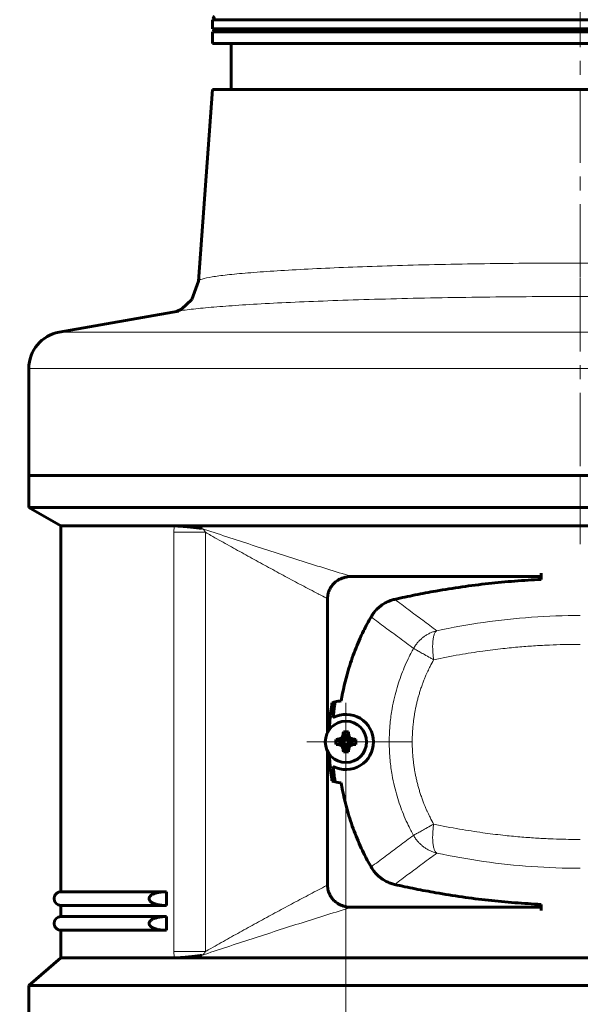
# Model space of a CAD drawing. Header units: millimetres. Extents: x 0 to 594, y 0 to 420.
# Tile 3 of 7: x 62 to 123, y 121 to 228. Entities that reach past the tile are written whole.
import ezdxf

# ---------------------------------------------------------------- set-up
doc = ezdxf.new("R2010")
doc.units = ezdxf.units.MM
for name, pattern in [('K5LT_AXLED', [12.484533, 7.984533, -1.5, 1.5, -1.5]), ('K5LT_BASIC', [0]), ('K5LT_THIN', [0])]:
    doc.linetypes.add(name, pattern=pattern)
doc.layers.add('Системный слой', color=7, linetype='Continuous')
doc.styles.add('KDIMTEXTSTYLE', font='GOST_AU.SHX', dxfattribs={"width": 0.96, "oblique": 15, "height": 5})
doc.styles.add('KTEXTSTYLE', font='GOST_AU.SHX', dxfattribs={"width": 0.96, "height": 5})
doc.dimstyles.new('KDIMSTYLE (1.00)', dxfattribs={"dimtxt": 5, "dimasz": 1, "dimexe": 2, "dimexo": 0, "dimgap": 1, "dimtad": 1, "dimtxsty": 'KDIMTEXTSTYLE', "dimsah": 1, "dimcen": 0, "dimdle": 1, "dimadec": 0, "dimazin": 0, "dimtfac": 0.667, "dimtmove": 0, "dimatfit": 3, "dimfxl": 1, "dimtvp": 1, "dimtolj": 1, "dimtzin": 0, "dimarcsym": 0})

# ---------------------------------------------------------------- blocks, each defined once
blk = doc.blocks.new('U1')
at = {"layer": 'Системный слой', "color": 150, "linetype": 'K5LT_BASIC', "lineweight": 60, "true_color": 0x0080ff}
for p, q in [((80.73, 197.43), (81.43, 199.4)), ((81.43, 199.4), (81.43, 199.4)), ((79.58, 196.37), (80.73, 197.43)), ((79.03, 196.11), (79.58, 196.37))]:
    blk.add_line(p, q, dxfattribs=at)
blk = doc.blocks.new('U3')
at = {"layer": 'Системный слой', "color": 150, "linetype": 'K5LT_BASIC', "lineweight": 60, "true_color": 0x0080ff}
for start, end in [(173.3004, 177.306), (182.694, 186.6996)]:
    blk.add_arc((124.32, 149.28), 28.68, start, end, dxfattribs=at)
blk = doc.blocks.new('U4')
at = {"layer": 'Системный слой', "color": 150, "linetype": 'K5LT_BASIC', "lineweight": 60, "true_color": 0x0080ff}
for p, q in [((77.94, 131.48), (66.48, 131.48)), ((179.48, 131.48), (168.02, 131.48))]:
    blk.add_line(p, q, dxfattribs=at)
blk = doc.blocks.new('U5')
at = {"layer": 'Системный слой', "color": 150, "linetype": 'K5LT_BASIC', "lineweight": 60, "true_color": 0x0080ff}
for p, q in [((77.94, 128.78), (66.48, 128.78)), ((179.48, 128.78), (168.02, 128.78))]:
    blk.add_line(p, q, dxfattribs=at)
blk = doc.blocks.new('U6')
at = {"layer": 'Системный слой', "color": 150, "linetype": 'K5LT_BASIC', "lineweight": 60, "true_color": 0x0080ff}
for p, q in [((77.94, 130.28), (66.48, 130.28)), ((179.48, 130.28), (168.02, 130.28))]:
    blk.add_line(p, q, dxfattribs=at)
blk = doc.blocks.new('U7')
at = {"layer": 'Системный слой', "color": 150, "linetype": 'K5LT_BASIC', "lineweight": 60, "true_color": 0x0080ff}
for p, q in [((77.94, 132.98), (66.48, 132.98)), ((179.48, 132.98), (168.02, 132.98))]:
    blk.add_line(p, q, dxfattribs=at)
blk = doc.blocks.new('U8')
at = {"layer": 'Системный слой', "color": 150, "linetype": 'K5LT_BASIC', "lineweight": 60, "true_color": 0x0080ff}
for p, q in [((66.48, 172.78), (66.48, 132.98)), ((66.48, 131.48), (66.48, 130.28)), ((66.48, 128.78), (66.48, 125.78))]:
    blk.add_line(p, q, dxfattribs=at)
blk = doc.blocks.new('U11')
at = {"layer": 'Системный слой', "color": 150, "linetype": 'K5LT_BASIC', "lineweight": 60, "true_color": 0x0080ff}
for p, q in [((95.48, 164.86), (95.48, 150.31)), ((95.48, 148.25), (95.48, 133.7))]:
    blk.add_line(p, q, dxfattribs=at)
blk = doc.blocks.new('U12')
at = {"layer": 'Системный слой', "color": 150, "linetype": 'K5LT_BASIC', "lineweight": 60, "true_color": 0x0080ff}
for p, q in [((98.09, 167.28), (118.73, 167.28)), ((127.23, 167.28), (147.87, 167.28))]:
    blk.add_line(p, q, dxfattribs=at)
blk = doc.blocks.new('U13')
at = {"layer": 'Системный слой', "color": 150, "linetype": 'K5LT_BASIC', "lineweight": 60, "true_color": 0x0080ff}
for p, q in [((118.73, 131.28), (98.09, 131.28)), ((147.87, 131.28), (127.23, 131.28))]:
    blk.add_line(p, q, dxfattribs=at)
blk = doc.blocks.new('U14')
at = {"layer": 'Системный слой', "color": 30, "linetype": 'K5LT_AXLED', "lineweight": 18, "true_color": 0xff8000}
for q in [(97.48, 153.53), (93.23, 149.28), (101.73, 149.28), (97.48, 145.03)]:
    blk.add_line((97.48, 149.28), q, dxfattribs=at)
blk = doc.blocks.new('D0')
at = {"layer": 'Системный слой'}
for points in [[(45.82, 375.28), (45.16, 380.28), (44.5, 375.28), (45.16, 375.78)], [(45.16, 71.78), (45.82, 76.78), (45.16, 76.28), (44.5, 76.78)]]:
    blk.add_hatch(color=7, dxfattribs=at).paths.add_polyline_path(points)
at = {"layer": 'Системный слой', "color": 7, "linetype": 'K5LT_THIN', "lineweight": 18}
for p, q in [((94.48, 380.28), (43.16, 380.28)), ((44.5, 375.28), (45.16, 380.28)), ((45.16, 380.28), (45.82, 375.28)), ((45.16, 71.78), (45.16, 380.28)), ((45.16, 375.78), (44.5, 375.28)), ((45.82, 375.28), (45.16, 375.78)), ((45.16, 71.78), (44.5, 76.78)), ((44.5, 76.78), (45.16, 76.28)), ((45.16, 76.28), (45.82, 76.78)), ((45.82, 76.78), (45.16, 71.78)), ((62.98, 71.78), (43.16, 71.78))]:
    blk.add_line(p, q, dxfattribs=at)
blk.add_wipeout([(44.16, 252.3), (37.03, 252.3), (37.03, 262.81), (44.16, 262.81)]).dxf.layer = 'Системный слой'
at = {"layer": 'Системный слой', "color": 7, "insert": (37.63, 252.3), "char_height": 5, "attachment_point": 1, "rotation": 90, "style": 'KTEXTSTYLE'}
blk.add_mtext('\\H3.5;\\W0.965;\\Q15;\\Q15;\\H5.00;309', dxfattribs=at)
blk = doc.blocks.new('KDIMARROW_01')
at = {"layer": 'Системный слой'}
blk.add_hatch(color=0, dxfattribs=at).paths.add_polyline_path([(0, 0), (-5, 0.66), (-4.5, 0), (-5, -0.66)])
at = {"layer": 'Системный слой', "color": 0, "linetype": 'K5LT_THIN', "lineweight": 18}
for p, q in [((-4.5, 0), (-5, 0.66)), ((-5, 0.66), (0, 0)), ((0, 0), (-5, -0.66)), ((-5, -0.66), (-4.5, 0)), ((0, 0), (-1, 0))]:
    blk.add_line(p, q, dxfattribs=at)
blk = doc.blocks.new('D1')
at = {"layer": 'Системный слой'}
for points in [[(97.48, 109.24), (102.48, 109.9), (101.98, 109.24), (102.48, 108.58)], [(148.48, 109.24), (143.48, 109.9), (143.98, 109.24), (143.48, 108.58)]]:
    blk.add_hatch(color=7, dxfattribs=at).paths.add_polyline_path(points)
at = {"layer": 'Системный слой', "color": 7, "linetype": 'K5LT_THIN', "lineweight": 18}
for p, q in [((97.48, 147.03), (97.48, 107.24)), ((148.48, 147.03), (148.48, 107.24)), ((97.48, 109.24), (102.48, 109.9)), ((102.48, 109.9), (101.98, 109.24)), ((143.98, 109.24), (143.48, 109.9)), ((143.48, 109.9), (148.48, 109.24)), ((102.48, 108.58), (97.48, 109.24)), ((97.48, 109.24), (148.48, 109.24)), ((101.98, 109.24), (102.48, 108.58)), ((148.48, 109.24), (143.48, 108.58)), ((143.48, 108.58), (143.98, 109.24))]:
    blk.add_line(p, q, dxfattribs=at)
blk.add_wipeout([(109.12, 110.24), (109.12, 117.37), (115.57, 117.37), (115.57, 110.24)]).dxf.layer = 'Системный слой'
at = {"layer": 'Системный слой', "color": 7, "insert": (109.12, 116.77), "char_height": 5, "attachment_point": 1, "style": 'KTEXTSTYLE'}
blk.add_mtext('\\H3.5;\\W0.965;\\Q15;\\Q15;\\H5.00;51', dxfattribs=at)

msp = doc.modelspace()

# ---------------------------------------------------------------- linework, layer by layer
at = {"layer": 'Системный слой', "color": 30, "linetype": 'K5LT_AXLED', "lineweight": 18, "true_color": 0xff8000}
for p, q in [((122.98, 295.277), (122.98, 220.277)), ((122.98, 220.277), (122.98, 195.81)), ((122.98, 199.739), (122.98, 178.277)), ((122.98, 178.277), (122.98, 170.777))]:
    msp.add_line(p, q, dxfattribs=at)
at = {"layer": 'Системный слой', "color": 150, "linetype": 'K5LT_BASIC', "lineweight": 60, "true_color": 0x0080ff}
for p, q in [((82.98, 227.861), (82.98, 226.861)), ((162.98, 227.861), (82.98, 227.861)), ((162.98, 226.861), (82.98, 226.861)), ((162.98, 226.527), (82.98, 226.527)), ((82.98, 226.527), (82.98, 225.277)), ((162.98, 225.277), (82.98, 225.277)), ((84.98, 225.277), (84.98, 220.277)), ((82.98, 220.277), (81.434, 199.403)), ((162.98, 220.277), (82.98, 220.277)), ((79.28, 196.152), (66.285, 193.86)), ((62.98, 189.921), (62.98, 178.277)), ((182.98, 178.277), (62.98, 178.277)), ((62.98, 178.277), (62.98, 174.777)), ((182.98, 178.277), (62.98, 178.277)), ((182.98, 174.777), (62.98, 174.777)), ((62.98, 174.777), (66.48, 172.777)), ((78.835, 172.777), (66.48, 172.777)), ((167.124, 172.777), (78.835, 172.777)), ((118.73, 167.621), (118.73, 166.957)), ((97.18, 150.049), (97.382, 149.528)), ((97.201, 150.357), (97.382, 149.655)), ((97.758, 150.357), (97.577, 149.655)), ((97.78, 150.049), (97.577, 149.528)), ((96.401, 149.556), (97.102, 149.375)), ((96.401, 148.999), (97.102, 149.18)), ((96.708, 149.577), (97.229, 149.375)), ((96.708, 148.977), (97.229, 149.18)), ((97.059, 149.698), (97.349, 149.409)), ((97.059, 148.857), (97.349, 149.146)), ((97.102, 149.18), (97.102, 149.375)), ((97.102, 149.375), (97.229, 149.375)), ((97.229, 149.18), (97.102, 149.18)), ((97.18, 148.506), (97.382, 149.027)), ((97.229, 149.375), (97.349, 149.409)), ((97.349, 149.146), (97.229, 149.18)), ((97.349, 149.409), (97.382, 149.528)), ((97.382, 149.027), (97.349, 149.146)), ((97.382, 149.655), (97.577, 149.655)), ((97.382, 149.528), (97.382, 149.655)), ((97.382, 148.9), (97.382, 149.027)), ((97.577, 149.655), (97.577, 149.528)), ((97.577, 149.528), (97.611, 149.409)), ((97.611, 149.146), (97.577, 149.027)), ((97.78, 148.506), (97.577, 149.027)), ((97.577, 149.027), (97.577, 148.9)), ((97.9, 149.698), (97.611, 149.409)), ((97.611, 149.409), (97.731, 149.375)), ((97.731, 149.18), (97.611, 149.146)), ((97.9, 148.857), (97.611, 149.146)), ((98.251, 149.577), (97.731, 149.375)), ((97.731, 149.375), (97.857, 149.375)), ((98.251, 148.977), (97.731, 149.18)), ((97.857, 149.18), (97.731, 149.18)), ((98.559, 149.556), (97.857, 149.375)), ((97.857, 149.375), (97.857, 149.18)), ((98.559, 148.999), (97.857, 149.18)), ((97.201, 148.198), (97.382, 148.9)), ((97.577, 148.9), (97.382, 148.9)), ((97.758, 148.198), (97.577, 148.9)), ((77.944, 131.477), (77.944, 132.977)), ((118.73, 130.933), (118.73, 131.597)), ((77.944, 128.777), (77.944, 130.277)), ((66.48, 125.777), (62.98, 122.777)), ((78.835, 125.777), (66.48, 125.777)), ((78.835, 125.777), (167.124, 125.777)), ((182.98, 122.777), (62.98, 122.777)), ((62.98, 122.777), (62.98, 71.777))]:
    msp.add_line(p, q, dxfattribs=at)
at = {"layer": 'Системный слой', "color": 7, "linetype": 'K5LT_THIN', "lineweight": 18}
for p, q in [((179.674, 193.86), (66.285, 193.86)), ((182.98, 189.921), (62.98, 189.921)), ((78.758, 172.082), (82.19, 172.082)), ((78.758, 172.082), (78.758, 126.472)), ((82.19, 172.082), (82.19, 126.472)), ((100.48, 149.277), (102.189, 149.277)), ((104.694, 149.277), (102.189, 149.277)), ((78.758, 126.472), (82.19, 126.472))]:
    msp.add_line(p, q, dxfattribs=at)
at = {"layer": 'Системный слой', "color": 150, "linetype": 'K5LT_BASIC', "lineweight": 60, "true_color": 0x0080ff}
msp.add_circle((97.48, 149.277), 2.25, dxfattribs=at)
for centre, radius, start, end in [((82.98, 228.027), 0.167, 270, 90), ((82.98, 226.694), 0.167, 270, 90), ((66.98, 189.921), 4, 100, 180), ((97.48, 149.277), 4.5, 105.19363, 109.72441), ((97.48, 149.277), 4.5, 96.53035, 105.19363), ((97.48, 149.277), 3, 0, 117.59059), ((97.48, 149.277), 3, 242.40941, 0), ((97.48, 149.277), 4.5, 250.27559, 254.80637), ((97.48, 149.277), 4.5, 254.80637, 263.46965), ((66.48, 132.227), 0.75, 90, 270), ((66.48, 129.527), 0.75, 90, 270)]:
    msp.add_arc(centre, radius, start, end, dxfattribs=at)
for centre, major_axis, ratio, start_param, end_param in [((122.98, 149.277), (0, 28), 0.9761905, 1.4189285, 1.4510326), ((97.623, 149.237), (-0.665, -2.348), 0.2756514, 4.4383284, 4.5932617), ((97.574, 149.277), (0, -2.444), 0.1699237, 4.2549465, 4.3911419), ((97.48, 149.018), (-2.426, 0), 0.5553662, 4.5972515, 4.8275264), ((97.386, 149.277), (0, 2.444), 0.1699237, -1.2495493, -1.1133539), ((97.337, 149.237), (-0.665, 2.348), 0.2756514, -1.451669, -1.2967357), ((97.739, 149.277), (0, -2.426), 0.5553662, 4.5972515, 4.712389), ((97.739, 149.277), (0, -2.426), 0.5553662, 4.712389, 4.8275264), ((97.48, 149.183), (-2.444, 0), 0.1699237, -1.2495493, -1.1133539), ((97.48, 149.371), (2.444, 0), 0.1699237, 4.2549465, 4.3911419), ((97.52, 149.134), (-2.348, -0.665), 0.2756514, -1.451669, -1.2967357), ((97.52, 149.42), (2.348, -0.665), 0.2756514, 4.4383284, 4.5932617), ((97.439, 149.134), (-2.348, 0.665), 0.2756514, 4.4383284, 4.5932617), ((97.439, 149.42), (2.348, 0.665), 0.2756514, -1.451669, -1.2967357), ((97.48, 149.183), (-2.444, 0), 0.1699237, 4.2549465, 4.3911419), ((97.48, 149.371), (2.444, 0), 0.1699237, -1.2495493, -1.1133539), ((97.221, 149.277), (0, 2.426), 0.5553662, 4.5972515, 4.8275264), ((97.623, 149.318), (0.665, -2.348), 0.2756514, -1.451669, -1.2967357), ((97.574, 149.277), (0, -2.444), 0.1699237, -1.2495493, -1.1133539), ((97.48, 149.536), (2.426, 0), 0.5553662, 4.5972515, 4.8275264), ((97.386, 149.277), (0, 2.444), 0.1699237, 4.2549465, 4.3911419), ((97.337, 149.318), (0.665, 2.348), 0.2756514, 4.4383284, 4.5932617), ((122.98, 149.277), (0, 28), 0.9761905, 1.6905601, 1.7226641)]:
    msp.add_ellipse(centre, major_axis=major_axis, ratio=ratio, start_param=start_param, end_param=end_param, dxfattribs=at)
at = {"layer": 'Системный слой', "color": 7, "linetype": 'K5LT_THIN', "lineweight": 18}
for points, knots in [([(164.526, 199.403), (164.52, 199.491), (164.206, 199.66), (162.971, 199.901), (161.206, 200.122), (158.918, 200.334), (156.052, 200.539), (152.658, 200.732), (148.827, 200.907), (144.603, 201.061), (140.057, 201.188), (135.259, 201.287), (130.284, 201.353), (125.204, 201.386), (120.094, 201.383), (115.027, 201.346), (110.076, 201.276), (105.313, 201.174), (100.81, 201.043), (96.638, 200.887), (92.861, 200.71), (89.541, 200.515), (86.725, 200.308), (84.478, 200.093), (82.791, 199.87), (81.702, 199.638), (81.439, 199.482), (81.434, 199.403)], [0, 0, 0, 0, 1.3629476, 2.551491, 3.611945, 4.6997116, 5.8193548, 6.9226345, 8.028501, 9.131307, 10.2329866, 11.331767, 12.4283897, 13.5236095, 14.6180987, 15.7130339, 16.8085239, 17.9061326, 19.0060029, 20.107693, 21.2116173, 22.3168319, 23.4227745, 24.536244, 25.6247326, 26.7818595, 28, 28, 28, 28]), ([(166.679, 196.152), (166.179, 196.24), (164.941, 196.405), (162.431, 196.634), (159.531, 196.838), (156.185, 197.027), (152.313, 197.204), (147.984, 197.362), (143.309, 197.498), (138.334, 197.606), (133.147, 197.685), (127.826, 197.731), (122.44, 197.745), (117.074, 197.725), (111.775, 197.672), (106.635, 197.587), (101.71, 197.473), (97.096, 197.333), (92.858, 197.171), (89.054, 196.99), (85.766, 196.796), (82.993, 196.59), (80.775, 196.375), (79.706, 196.227), (79.28, 196.152)], [0, 0, 0, 0, 1.3782689, 2.5800267, 3.6521775, 4.7525623, 5.8866424, 7.0054658, 8.1314732, 9.2536497, 10.3754296, 11.4955107, 12.6102201, 13.7296269, 14.8419103, 15.9668575, 17.0873202, 18.2143294, 19.3368191, 20.4567459, 21.5867272, 22.686123, 23.828646, 25, 25, 25, 25]), ([(81.765, 172.517), (81.766, 172.517), (81.77, 172.515), (81.777, 172.512), (81.783, 172.509), (81.79, 172.506), (81.794, 172.504), (81.8, 172.501), (81.805, 172.498), (81.809, 172.496), (81.813, 172.494), (81.818, 172.492), (81.822, 172.49), (81.825, 172.488), (81.829, 172.486), (81.833, 172.483), (81.838, 172.48), (81.847, 172.475), (81.858, 172.468), (81.873, 172.459), (81.889, 172.448), (81.906, 172.437), (81.923, 172.424), (81.94, 172.41), (81.96, 172.393), (81.984, 172.372), (82.015, 172.342), (82.041, 172.313), (82.059, 172.291), (82.067, 172.281), (82.076, 172.27), (82.085, 172.258), (82.093, 172.247), (82.1, 172.236), (82.11, 172.222), (82.119, 172.208), (82.129, 172.194), (82.135, 172.184), (82.141, 172.175), (82.147, 172.165), (82.153, 172.154), (82.162, 172.138), (82.172, 172.119), (82.182, 172.1), (82.188, 172.088), (82.19, 172.082)], [0, 0, 0, 0, 0.5494071, 0.9105533, 1.2305667, 1.5783984, 2.047313, 2.4291345, 2.7294352, 3.0415123, 3.3977828, 3.8047344, 4.1984629, 4.6536039, 4.9848886, 5.5202621, 6.0415025, 6.7694678, 8.2318448, 9.3358081, 10.788691, 12.5014533, 14.1241939, 15.7107109, 17.5439225, 19.9019951, 22.7213361, 26.9646488, 27.8508429, 28.6447839, 29.5029095, 30.5734529, 31.6036559, 32.4638958, 33.2670665, 34.9865996, 35.823986, 36.7140629, 37.6084698, 38.567573, 39.5747495, 40.8979302, 42.9033546, 44.6646811, 46, 46, 46, 46]), ([(82.19, 172.082), (82.387, 171.972), (82.583, 171.861), (83.079, 171.582), (83.378, 171.414), (83.977, 171.078), (84.277, 170.911), (84.876, 170.576), (85.176, 170.409), (85.775, 170.077), (86.074, 169.91), (86.674, 169.579), (86.973, 169.414), (87.573, 169.084), (87.873, 168.919), (88.472, 168.591), (88.772, 168.427), (89.371, 168.101), (89.671, 167.938), (90.271, 167.613), (90.571, 167.451), (91.171, 167.129), (91.471, 166.968), (92.071, 166.647), (92.371, 166.487), (92.971, 166.169), (93.271, 166.01), (93.871, 165.694), (94.172, 165.537), (94.495, 165.368), (94.519, 165.356), (94.818, 165.2), (95.093, 165.057), (95.406, 164.895), (95.443, 164.876), (95.48, 164.857)], [3.4857243, 3.4857243, 3.4857243, 3.4857243, 4.176431, 4.176431, 5.2294549, 5.2294549, 6.2824276, 6.2824276, 7.3353472, 7.3353472, 8.3882121, 8.3882121, 9.4410206, 9.4410206, 10.4937711, 10.4937711, 11.5464619, 11.5464619, 12.5990916, 12.5990916, 13.6516585, 13.6516585, 14.7041613, 14.7041613, 15.7565989, 15.7565989, 16.8089701, 16.8089701, 17.8612742, 17.8612742, 17.9429456, 17.9429456, 18.9093895, 18.9093895, 19.0384101, 19.0384101, 19.0384101, 19.0384101]), ([(104.837, 159.444), (104.906, 159.567), (105.053, 159.798), (105.296, 160.108), (105.55, 160.376), (105.819, 160.613), (106.107, 160.825), (106.421, 161.015), (106.746, 161.173), (107.065, 161.294), (107.268, 161.353), (107.363, 161.377)], [0, 0, 0, 0, 1.6049389, 3.0542878, 4.3276284, 5.6329858, 6.9327529, 8.2076218, 9.6294397, 10.8803238, 12, 12, 12, 12]), ([(107.023, 158.224), (107.005, 158.357), (106.973, 158.611), (106.941, 158.969), (106.922, 159.295), (106.914, 159.596), (106.918, 159.885), (106.932, 160.155), (106.957, 160.404), (106.993, 160.63), (107.04, 160.83), (107.096, 161.003), (107.161, 161.146), (107.229, 161.254), (107.297, 161.329), (107.342, 161.364), (107.363, 161.377)], [0, 0, 0, 0, 1.5290016, 2.9059005, 4.1089246, 5.3372799, 6.5439399, 7.7502166, 8.9557457, 10.1630001, 11.3766218, 12.6009864, 13.8140815, 15.0117253, 16.066689, 17, 17, 17, 17]), ([(107.023, 158.224), (107.954, 158.42), (109.722, 158.76), (112.244, 159.153), (114.436, 159.426), (116.355, 159.613), (118.051, 159.74), (119.633, 159.824), (121.01, 159.87), (122.122, 159.889), (122.734, 159.892), (122.98, 159.892)], [0, 0, 0, 0, 2.1900885, 4.1115591, 5.7644116, 7.1368731, 8.4086144, 9.5413026, 10.6488198, 11.455608, 12, 12, 12, 12]), ([(102.189, 149.277), (102.189, 149.945), (102.247, 151.155), (102.466, 152.77), (102.736, 154.071), (103.03, 155.172), (103.355, 156.178), (103.729, 157.164), (104.124, 158.066), (104.504, 158.832), (104.737, 159.264), (104.837, 159.444)], [0, 0, 0, 0, 2.2633377, 4.1029166, 5.5187366, 6.7670361, 7.9619578, 9.1035018, 10.336831, 11.3023304, 12, 12, 12, 12]), ([(104.837, 159.444), (104.857, 159.432), (104.914, 159.401), (105.035, 159.333), (105.173, 159.257), (105.335, 159.166), (105.54, 159.052), (105.773, 158.922), (106.138, 158.719), (106.553, 158.487), (106.909, 158.288), (107.023, 158.224)], [0, 0, 0, 0, 1.5213756, 2.7593827, 3.7260508, 4.7985943, 5.9725964, 7.1909385, 8.2173997, 10.8214008, 12, 12, 12, 12]), ([(104.694, 149.277), (104.694, 149.521), (104.703, 149.978), (104.74, 150.638), (104.794, 151.219), (104.857, 151.739), (104.922, 152.171), (104.99, 152.571), (105.065, 152.961), (105.156, 153.379), (105.26, 153.809), (105.375, 154.238), (105.502, 154.671), (105.646, 155.119), (105.802, 155.564), (105.955, 155.966), (106.081, 156.279), (106.179, 156.51), (106.274, 156.728), (106.422, 157.051), (106.678, 157.563), (106.896, 157.977), (107.023, 158.224)], [0, 0, 0, 0, 1.7954791, 3.3745294, 4.8879298, 6.1020847, 7.2334228, 8.1133523, 9.0966898, 10.1712969, 11.2701644, 12.3608878, 13.445196, 14.6079109, 15.8376887, 16.925763, 17.7809745, 18.3258504, 18.776304, 19.5413393, 20.9481503, 23, 23, 23, 23]), ([(102.189, 149.277), (102.189, 148.61), (102.247, 147.4), (102.466, 145.785), (102.736, 144.483), (103.03, 143.383), (103.355, 142.377), (103.729, 141.391), (104.124, 140.489), (104.504, 139.722), (104.737, 139.291), (104.837, 139.111)], [0, 0, 0, 0, 2.2633383, 4.1029178, 5.5187385, 6.7670385, 7.9619605, 9.1035046, 10.336834, 11.3023324, 12, 12, 12, 12]), ([(104.694, 149.277), (104.694, 149.033), (104.703, 148.576), (104.74, 147.916), (104.794, 147.335), (104.857, 146.816), (104.922, 146.383), (104.99, 145.984), (105.065, 145.594), (105.156, 145.176), (105.26, 144.745), (105.375, 144.317), (105.502, 143.884), (105.646, 143.436), (105.802, 142.99), (105.955, 142.588), (106.081, 142.276), (106.179, 142.045), (106.274, 141.826), (106.422, 141.504), (106.678, 140.992), (106.896, 140.577), (107.023, 140.33)], [0, 0, 0, 0, 1.7954791, 3.3745294, 4.8879298, 6.1020847, 7.2334228, 8.1133523, 9.0966898, 10.1712969, 11.2701644, 12.3608878, 13.445196, 14.6079109, 15.8376887, 16.925763, 17.7809745, 18.3258504, 18.776304, 19.5413393, 20.9481503, 23, 23, 23, 23]), ([(104.837, 139.111), (104.857, 139.122), (104.914, 139.154), (105.035, 139.221), (105.173, 139.298), (105.335, 139.388), (105.54, 139.503), (105.773, 139.632), (106.138, 139.836), (106.553, 140.068), (106.909, 140.267), (107.023, 140.33)], [0, 0, 0, 0, 1.5213756, 2.7593827, 3.7260508, 4.7985943, 5.9725964, 7.1909385, 8.2173997, 10.8214008, 12, 12, 12, 12]), ([(107.023, 140.33), (107.005, 140.198), (106.973, 139.943), (106.941, 139.586), (106.922, 139.26), (106.914, 138.958), (106.918, 138.67), (106.932, 138.4), (106.957, 138.151), (106.993, 137.925), (107.04, 137.724), (107.096, 137.552), (107.161, 137.409), (107.229, 137.301), (107.297, 137.225), (107.342, 137.191), (107.363, 137.178)], [0, 0, 0, 0, 1.5290016, 2.9059005, 4.1089246, 5.3372799, 6.5439399, 7.7502166, 8.9557457, 10.1630001, 11.3766218, 12.6009864, 13.8140815, 15.0117253, 16.066689, 17, 17, 17, 17]), ([(107.023, 140.33), (107.954, 140.135), (109.722, 139.794), (112.244, 139.402), (114.436, 139.129), (116.355, 138.941), (118.051, 138.815), (119.633, 138.731), (121.01, 138.685), (122.122, 138.666), (122.734, 138.663), (122.98, 138.663)], [0, 0, 0, 0, 2.1900885, 4.1115591, 5.7644116, 7.1368731, 8.4086144, 9.5413026, 10.6488198, 11.455608, 12, 12, 12, 12]), ([(104.837, 139.111), (104.906, 138.987), (105.053, 138.756), (105.296, 138.447), (105.55, 138.179), (105.819, 137.942), (106.107, 137.73), (106.421, 137.539), (106.746, 137.382), (107.065, 137.26), (107.268, 137.202), (107.363, 137.178)], [0, 0, 0, 0, 1.6049389, 3.0542878, 4.3276284, 5.6329858, 6.9327529, 8.2076218, 9.6294397, 10.8803238, 12, 12, 12, 12]), ([(95.48, 133.698), (95.443, 133.679), (95.406, 133.66), (95.075, 133.489), (94.781, 133.336), (94.187, 133.026), (93.887, 132.868), (93.286, 132.552), (92.986, 132.394), (92.386, 132.075), (92.086, 131.916), (91.486, 131.595), (91.186, 131.434), (90.586, 131.112), (90.286, 130.95), (89.686, 130.625), (89.387, 130.462), (88.787, 130.136), (88.487, 129.972), (87.888, 129.644), (87.588, 129.479), (86.989, 129.149), (86.689, 128.984), (86.09, 128.653), (85.79, 128.487), (85.191, 128.154), (84.891, 127.987), (84.292, 127.653), (83.993, 127.485), (83.394, 127.149), (83.094, 126.981), (82.593, 126.699), (82.392, 126.586), (82.19, 126.472)], [3.0962077, 3.0962077, 3.0962077, 3.0962077, 3.2310928, 3.2310928, 4.3082589, 4.3082589, 5.4083938, 5.4083938, 6.5085989, 6.5085989, 7.6088734, 7.6088734, 8.7092161, 8.7092161, 9.8096259, 9.8096259, 10.9101012, 10.9101012, 12.0106406, 12.0106406, 13.1112423, 13.1112423, 14.2119048, 14.2119048, 15.3126262, 15.3126262, 16.4134048, 16.4134048, 17.5142389, 17.5142389, 18.6151267, 18.6151267, 19.3558337, 19.3558337, 19.3558337, 19.3558337]), ([(81.765, 126.037), (81.766, 126.038), (81.77, 126.04), (81.779, 126.044), (81.789, 126.048), (81.796, 126.052), (81.804, 126.055), (81.809, 126.058), (81.813, 126.061), (81.817, 126.062), (81.82, 126.064), (81.823, 126.066), (81.827, 126.068), (81.833, 126.071), (81.838, 126.074), (81.847, 126.08), (81.86, 126.087), (81.879, 126.1), (81.899, 126.114), (81.927, 126.134), (81.956, 126.158), (81.988, 126.186), (82.014, 126.212), (82.035, 126.235), (82.051, 126.254), (82.062, 126.267), (82.07, 126.277), (82.078, 126.287), (82.086, 126.298), (82.092, 126.308), (82.1, 126.318), (82.107, 126.328), (82.117, 126.343), (82.126, 126.356), (82.134, 126.369), (82.14, 126.378), (82.147, 126.39), (82.155, 126.404), (82.165, 126.421), (82.174, 126.44), (82.183, 126.457), (82.188, 126.468), (82.19, 126.472)], [0, 0, 0, 0, 0.4987349, 0.9698598, 1.4471017, 1.9970513, 2.483903, 2.8820121, 3.1934712, 3.5054998, 3.8100155, 4.0744781, 4.5254819, 5.0601448, 5.830149, 6.3946237, 7.5728794, 9.2306376, 11.1868415, 12.8744223, 16.594266, 19.1398941, 21.6971372, 23.8444637, 25.3563275, 26.3678808, 27.0793197, 27.7900517, 28.6424394, 29.5152674, 30.2908147, 31.0279064, 31.800197, 33.5260561, 34.1737871, 34.9482136, 35.9980564, 37.3085534, 38.7264886, 40.4833504, 41.9594906, 43, 43, 43, 43])]:
    msp.add_open_spline(points, degree=3, knots=knots, dxfattribs=at)
for points in [[(78.835, 172.777), (78.82, 172.71), (78.793, 172.57), (78.765, 172.341), (78.758, 172.172), (78.758, 172.082)], [(81.765, 172.517), (83.606, 171.903), (87.273, 170.691), (92.722, 168.935), (96.309, 167.818), (98.088, 167.277)], [(102.782, 164.786), (103.293, 164.407), (104.31, 163.648), (105.838, 162.512), (106.855, 161.755), (107.363, 161.377)], [(100.212, 162.885), (100.725, 162.501), (101.754, 161.739), (103.295, 160.591), (104.323, 159.826), (104.837, 159.444)], [(107.363, 161.377), (109.03, 161.733), (112.431, 162.34), (117.671, 162.901), (121.21, 163.027), (122.98, 163.027)], [(100.212, 135.67), (100.725, 136.053), (101.754, 136.816), (103.295, 137.964), (104.323, 138.729), (104.837, 139.111)], [(102.782, 133.769), (103.293, 134.148), (104.31, 134.907), (105.838, 136.043), (106.855, 136.8), (107.363, 137.178)], [(107.363, 137.178), (109.03, 136.822), (112.431, 136.215), (117.671, 135.654), (121.21, 135.527), (122.98, 135.527)], [(98.088, 131.277), (96.309, 130.737), (92.722, 129.62), (87.273, 127.864), (83.606, 126.651), (81.765, 126.037)], [(78.835, 125.777), (78.82, 125.845), (78.793, 125.985), (78.765, 126.214), (78.758, 126.383), (78.758, 126.472)]]:
    msp.add_open_spline(points, degree=3, dxfattribs=at)
at = {"layer": 'Системный слой', "color": 150, "linetype": 'K5LT_BASIC', "lineweight": 60, "true_color": 0x0080ff}
for points, knots in [([(78.835, 172.777), (78.857, 172.777), (78.889, 172.777), (78.934, 172.776), (78.968, 172.776), (79.042, 172.774), (79.136, 172.771), (79.236, 172.767), (79.312, 172.763), (79.389, 172.759), (79.463, 172.755), (79.515, 172.751), (79.545, 172.749), (79.574, 172.747), (79.608, 172.745), (79.647, 172.742), (79.689, 172.739), (79.728, 172.736), (79.766, 172.733), (79.803, 172.73), (79.844, 172.727), (79.915, 172.721), (79.998, 172.714), (80.089, 172.706), (80.162, 172.699), (80.241, 172.692), (80.305, 172.686), (80.356, 172.681), (80.403, 172.676), (80.451, 172.671), (80.506, 172.666), (80.551, 172.661), (80.601, 172.656), (80.644, 172.651), (80.695, 172.646), (80.743, 172.641), (80.792, 172.635), (80.83, 172.631), (80.879, 172.626), (80.945, 172.618), (81.011, 172.611), (81.068, 172.604), (81.107, 172.6), (81.147, 172.595), (81.197, 172.589), (81.248, 172.583), (81.298, 172.577), (81.33, 172.573), (81.355, 172.57), (81.38, 172.567), (81.402, 172.564), (81.425, 172.561), (81.44, 172.559), (81.457, 172.557), (81.471, 172.556), (81.489, 172.553), (81.508, 172.551), (81.527, 172.549), (81.541, 172.547), (81.551, 172.545), (81.558, 172.545), (81.564, 172.544), (81.572, 172.543), (81.583, 172.541), (81.596, 172.54), (81.613, 172.538), (81.626, 172.536), (81.637, 172.534), (81.645, 172.533), (81.653, 172.532), (81.66, 172.531), (81.668, 172.53), (81.675, 172.53), (81.683, 172.529), (81.691, 172.528), (81.698, 172.528), (81.706, 172.527), (81.711, 172.526), (81.715, 172.526), (81.719, 172.525), (81.727, 172.524), (81.735, 172.522), (81.743, 172.521), (81.748, 172.52), (81.753, 172.519), (81.758, 172.519), (81.762, 172.518), (81.765, 172.518), (81.765, 172.517)], [0, 0, 0, 0, 2.9230383, 4.3336765, 5.7063714, 7.2574098, 13.2346925, 16.2941182, 17.7456672, 20.9217632, 23.8738617, 24.8167263, 25.7384834, 26.6401843, 27.5225762, 28.8480359, 30.1452839, 31.309059, 32.4501674, 33.5614942, 34.6420945, 36.0475746, 39.9034834, 41.9230995, 43.9075424, 46.222495, 48.5837342, 49.3451133, 50.5291788, 52.5625487, 53.4248838, 55.1088089, 56.3743785, 57.6114231, 58.6566143, 60.6563518, 61.6137666, 62.7098061, 63.7864262, 65.7354342, 68.1653764, 69.2967267, 70.408454, 71.4843069, 72.5438894, 74.653347, 75.7018948, 76.7389048, 77.2762408, 77.8036765, 78.8147767, 79.1381251, 79.7606168, 80.0565009, 80.5291801, 80.9735193, 81.5772334, 82.0991844, 82.5607884, 82.7571822, 82.9616042, 83.1330258, 83.3119904, 83.6112491, 84.0498716, 84.4401952, 85.0189199, 85.1775177, 85.3749125, 85.6849118, 85.8640697, 85.9897781, 86.2877761, 86.4628288, 86.6757522, 86.9711913, 87.1466042, 87.3100017, 87.4001245, 87.5049646, 87.7107861, 88.1069032, 88.2856955, 88.451145, 88.6032685, 88.7410578, 88.8604271, 89, 89, 89, 89]), ([(98.088, 167.277), (98.04, 167.277), (97.942, 167.275), (97.747, 167.261), (97.549, 167.231), (97.352, 167.186), (97.155, 167.129), (96.918, 167.038), (96.664, 166.906), (96.445, 166.761), (96.26, 166.611), (96.095, 166.448), (95.962, 166.288), (95.873, 166.161), (95.791, 166.032), (95.72, 165.902), (95.651, 165.745), (95.6, 165.608), (95.559, 165.47), (95.526, 165.332), (95.505, 165.212), (95.493, 165.109), (95.485, 165.025), (95.481, 164.941), (95.48, 164.885), (95.48, 164.857)], [0, 0, 0, 0, 0.4802242, 0.9604483, 1.9208966, 2.4465145, 2.9460992, 3.9452685, 4.9372404, 5.7595345, 6.5198042, 7.2800738, 8.0403435, 8.5593101, 8.8097904, 9.5392897, 10.0184075, 10.4975252, 10.9695095, 11.4326615, 11.8958135, 12.1718601, 12.4479067, 12.7239534, 13, 13, 13, 13]), ([(102.782, 164.786), (103.525, 164.955), (105.016, 165.275), (108.405, 165.914), (112.019, 166.43), (115.849, 166.792), (117.769, 166.912), (118.73, 166.957)], [0, 0, 0, 0, 0.414814, 0.8296279, 1.8764709, 2.3998924, 2.9233139, 2.9233139, 2.9233139, 2.9233139]), ([(102.782, 164.786), (102.703, 164.768), (102.546, 164.727), (102.311, 164.65), (102.082, 164.559), (101.855, 164.452), (101.636, 164.332), (101.387, 164.174), (101.118, 163.972), (100.868, 163.743), (100.668, 163.529), (100.508, 163.335), (100.355, 163.122), (100.26, 162.969), (100.212, 162.885)], [0, 0, 0, 0, 0.5185608, 1.0371216, 1.5707852, 2.0955476, 2.6367973, 3.1636755, 3.9802661, 4.7766738, 5.3288823, 5.8467586, 6.3837464, 7, 7, 7, 7]), ([(96.968, 153.748), (97.15, 154.857), (97.576, 156.72), (98.441, 159.253), (99.297, 161.201), (99.926, 162.386), (100.212, 162.885)], [0, 0, 0, 0, 1.9993649, 3.395006, 4.7605746, 5.7827629, 5.7827629, 5.7827629, 5.7827629]), ([(96.3, 153.62), (96.28, 153.488), (96.241, 153.225), (96.186, 152.812), (96.135, 152.383), (96.104, 152.085), (96.09, 151.936)], [0, 0, 0, 0, 0.20677452, 0.41354904, 0.64580204, 0.87805504, 0.87805504, 0.87805504, 0.87805504]), ([(96.3, 144.935), (96.28, 145.066), (96.241, 145.33), (96.186, 145.742), (96.135, 146.172), (96.104, 146.47), (96.09, 146.618)], [0, 0, 0, 0, 0.20677452, 0.41354904, 0.64580204, 0.87805504, 0.87805504, 0.87805504, 0.87805504]), ([(96.968, 144.807), (97.15, 143.698), (97.576, 141.835), (98.441, 139.301), (99.297, 137.354), (99.926, 136.168), (100.212, 135.67)], [0, 0, 0, 0, 1.9993649, 3.395006, 4.7605746, 5.7827629, 5.7827629, 5.7827629, 5.7827629]), ([(102.782, 133.769), (102.703, 133.787), (102.546, 133.828), (102.311, 133.904), (102.082, 133.996), (101.855, 134.102), (101.636, 134.222), (101.387, 134.381), (101.118, 134.582), (100.868, 134.811), (100.668, 135.025), (100.508, 135.22), (100.355, 135.433), (100.26, 135.586), (100.212, 135.67)], [0, 0, 0, 0, 0.5185608, 1.0371216, 1.5707852, 2.0955476, 2.6367973, 3.1636755, 3.9802661, 4.7766738, 5.3288823, 5.8467586, 6.3837464, 7, 7, 7, 7]), ([(77.944, 132.977), (77.796, 132.977), (77.541, 132.967), (77.25, 132.93), (77.058, 132.895), (76.915, 132.863), (76.78, 132.825), (76.684, 132.793), (76.602, 132.762), (76.512, 132.724), (76.419, 132.677), (76.344, 132.632), (76.286, 132.591), (76.23, 132.545), (76.179, 132.496), (76.132, 132.437), (76.101, 132.386), (76.082, 132.34), (76.067, 132.289), (76.062, 132.244), (76.063, 132.196), (76.068, 132.163), (76.078, 132.126), (76.093, 132.088), (76.116, 132.043), (76.149, 131.995), (76.192, 131.945), (76.242, 131.899), (76.293, 131.859), (76.351, 131.819), (76.408, 131.785), (76.471, 131.752), (76.544, 131.717), (76.621, 131.685), (76.72, 131.649), (76.837, 131.612), (76.962, 131.581), (77.114, 131.548), (77.305, 131.516), (77.595, 131.485), (77.816, 131.477), (77.944, 131.477)], [0, 0, 0, 0, 4.666968, 7.7011649, 8.6341077, 10.4368471, 12.0464126, 12.7893016, 13.456877, 14.6338903, 15.6540401, 16.4800313, 17.1505357, 17.6768894, 18.5131509, 19.0982025, 19.6866302, 20.0897594, 20.3797738, 20.9999444, 21.20038, 21.5660704, 21.8317666, 22.1671201, 22.598189, 23.1291136, 23.7299264, 24.3735462, 25.0177022, 25.5433488, 26.3614649, 26.9517717, 27.5945067, 28.7126351, 29.4081294, 30.7074208, 32.353671, 33.2258722, 35.3790794, 38.1355492, 42, 42, 42, 42]), ([(98.088, 131.277), (98.04, 131.277), (97.942, 131.28), (97.747, 131.294), (97.549, 131.323), (97.352, 131.369), (97.155, 131.426), (96.918, 131.516), (96.664, 131.648), (96.445, 131.793), (96.26, 131.944), (96.095, 132.107), (95.962, 132.266), (95.873, 132.394), (95.791, 132.523), (95.72, 132.653), (95.651, 132.81), (95.6, 132.946), (95.559, 133.084), (95.526, 133.223), (95.505, 133.343), (95.493, 133.446), (95.485, 133.53), (95.481, 133.614), (95.48, 133.67), (95.48, 133.698)], [0, 0, 0, 0, 0.4802244, 0.9604488, 1.9208976, 2.4465157, 2.9461007, 3.9452707, 4.9372433, 5.7595368, 6.5198069, 7.2800769, 8.040347, 8.5593117, 8.8097922, 9.5392906, 10.0184078, 10.4975251, 10.9695094, 11.4326612, 11.8958129, 12.1718597, 12.4479064, 12.7239532, 13, 13, 13, 13]), ([(102.782, 133.769), (103.525, 133.6), (105.016, 133.28), (108.405, 132.641), (112.019, 132.125), (115.849, 131.763), (117.769, 131.642), (118.73, 131.597)], [0, 0, 0, 0, 0.414814, 0.8296279, 1.8764709, 2.3998924, 2.9233139, 2.9233139, 2.9233139, 2.9233139]), ([(77.944, 130.277), (77.796, 130.277), (77.541, 130.267), (77.25, 130.23), (77.058, 130.195), (76.915, 130.163), (76.78, 130.125), (76.684, 130.093), (76.602, 130.062), (76.512, 130.024), (76.419, 129.977), (76.344, 129.932), (76.286, 129.891), (76.23, 129.845), (76.179, 129.796), (76.132, 129.737), (76.101, 129.686), (76.082, 129.64), (76.067, 129.589), (76.062, 129.544), (76.063, 129.496), (76.068, 129.463), (76.078, 129.426), (76.093, 129.388), (76.116, 129.343), (76.149, 129.295), (76.192, 129.245), (76.242, 129.199), (76.293, 129.159), (76.351, 129.119), (76.408, 129.085), (76.471, 129.052), (76.544, 129.017), (76.621, 128.985), (76.72, 128.949), (76.837, 128.912), (76.962, 128.881), (77.114, 128.848), (77.305, 128.816), (77.595, 128.785), (77.816, 128.777), (77.944, 128.777)], [0, 0, 0, 0, 4.666968, 7.7011649, 8.6341077, 10.4368471, 12.0464126, 12.7893016, 13.456877, 14.6338903, 15.6540401, 16.4800313, 17.1505357, 17.6768894, 18.5131509, 19.0982025, 19.6866302, 20.0897594, 20.3797738, 20.9999444, 21.20038, 21.5660704, 21.8317666, 22.1671201, 22.598189, 23.1291136, 23.7299264, 24.3735462, 25.0177022, 25.5433488, 26.3614649, 26.9517717, 27.5945067, 28.7126351, 29.4081294, 30.7074208, 32.353671, 33.2258722, 35.3790794, 38.1355492, 42, 42, 42, 42]), ([(78.835, 125.777), (78.857, 125.777), (78.889, 125.778), (78.934, 125.778), (78.968, 125.779), (79.042, 125.78), (79.136, 125.783), (79.236, 125.788), (79.312, 125.791), (79.398, 125.796), (79.483, 125.801), (79.554, 125.806), (79.597, 125.809), (79.646, 125.813), (79.687, 125.816), (79.727, 125.819), (79.765, 125.822), (79.801, 125.825), (79.841, 125.828), (79.902, 125.833), (79.962, 125.838), (80.016, 125.842), (80.062, 125.846), (80.145, 125.854), (80.238, 125.863), (80.319, 125.87), (80.366, 125.875), (80.428, 125.881), (80.483, 125.887), (80.535, 125.892), (80.569, 125.896), (80.608, 125.9), (80.673, 125.906), (80.734, 125.913), (80.793, 125.919), (80.831, 125.924), (80.868, 125.928), (80.934, 125.935), (81, 125.942), (81.067, 125.95), (81.107, 125.955), (81.146, 125.959), (81.196, 125.965), (81.247, 125.971), (81.296, 125.977), (81.328, 125.981), (81.353, 125.984), (81.377, 125.987), (81.4, 125.99), (81.423, 125.993), (81.438, 125.995), (81.454, 125.997), (81.469, 125.999), (81.488, 126.001), (81.507, 126.004), (81.526, 126.006), (81.54, 126.008), (81.55, 126.009), (81.557, 126.01), (81.564, 126.011), (81.575, 126.012), (81.589, 126.014), (81.602, 126.016), (81.616, 126.018), (81.626, 126.019), (81.637, 126.02), (81.645, 126.021), (81.653, 126.022), (81.66, 126.023), (81.668, 126.024), (81.675, 126.025), (81.683, 126.026), (81.691, 126.026), (81.697, 126.027), (81.705, 126.027), (81.71, 126.028), (81.714, 126.029), (81.722, 126.03), (81.732, 126.032), (81.742, 126.033), (81.747, 126.034), (81.752, 126.035), (81.757, 126.036), (81.762, 126.037), (81.765, 126.037), (81.765, 126.037)], [0, 0, 0, 0, 2.8244628, 4.1875292, 5.513932, 7.0126636, 12.7883684, 15.7446185, 17.1472189, 20.209076, 23.9631126, 24.8505147, 26.5683132, 27.8429002, 29.0902852, 30.2160184, 31.3202496, 32.373422, 33.3981767, 34.7296879, 37.6577506, 38.4535883, 39.2338591, 41.5414496, 45.422785, 46.8290534, 48.1932755, 49.2513203, 51.8937428, 52.6785912, 53.4523076, 54.6603749, 55.8417919, 58.6649185, 59.5653784, 60.6194716, 61.6549739, 62.5955172, 65.857185, 66.9445611, 68.013165, 69.0468993, 70.0649132, 72.0918517, 73.0973229, 74.0946084, 74.6099364, 75.1160772, 76.0890378, 76.4002507, 77.0004595, 77.2868225, 77.7560686, 78.1963353, 78.7935043, 79.3047127, 79.7576438, 79.949547, 80.1488275, 80.3163413, 80.4910241, 81.0209564, 81.4749909, 81.5943302, 82.152322, 82.3052363, 82.4956191, 82.7945502, 82.9675264, 83.0891665, 83.3774108, 83.5428759, 83.7436393, 84.0278165, 84.1879643, 84.3376602, 84.420615, 84.5180292, 85.0968069, 85.2724853, 85.4352955, 85.5853115, 85.7217998, 85.8727516, 86, 86, 86, 86])]:
    msp.add_open_spline(points, degree=3, knots=knots, dxfattribs=at)

# ---------------------------------------------------------------- block references
at = {"layer": 'Системный слой'}
for name in ['U1', 'U8', 'U12', 'U11', 'U14', 'U3', 'U7', 'U4', 'U13', 'U6', 'U5']:
    msp.add_blockref(name, (0, 0), dxfattribs=at)

# ---------------------------------------------------------------- next in the draw order: dimensions: what is measured, and where the dimension line sits
at = {"layer": 'Системный слой', "color": 7}
dim = msp.add_linear_dim(base=(45.162, 71.777), p1=(94.48, 380.277), p2=(62.98, 71.777), angle=90, dimstyle='KDIMSTYLE (1.00)', override={"dimexo": 0, "dimpost": '\\H5.0;\\W0.965;\\Q15;<>', "dimblk1": 'KDIMARROW_01', "dimblk2": 'KDIMARROW_01', "dimse1": 0, "dimse2": 0, "dimclrt": 7, "dimtol": 1, "dimtp": 0, "dimtm": 0, "dimtdec": 5, "dimtolj": 1}, dxfattribs=at)
dim.commit()
dim.dimension.update_dxf_attribs({"geometry": 'D0', "text_midpoint": (45.162, 257.777), "dimtype": 160})
dim = msp.add_linear_dim(base=(97.48, 109.238), p1=(148.48, 147.027), p2=(97.48, 147.027), dimstyle='KDIMSTYLE (1.00)', override={"dimexo": 0, "dimpost": '\\H5.0;\\W0.965;\\Q15;<>', "dimblk1": 'KDIMARROW_01', "dimblk2": 'KDIMARROW_01', "dimse1": 0, "dimse2": 0, "dimclrt": 7, "dimtol": 1, "dimtp": 0, "dimtm": 0, "dimtdec": 5, "dimtolj": 1}, dxfattribs=at)
dim.commit()
dim.dimension.update_dxf_attribs({"geometry": 'D1', "text_midpoint": (112.48, 109.238), "dimtype": 160})

doc.saveas('drawing.dxf')
